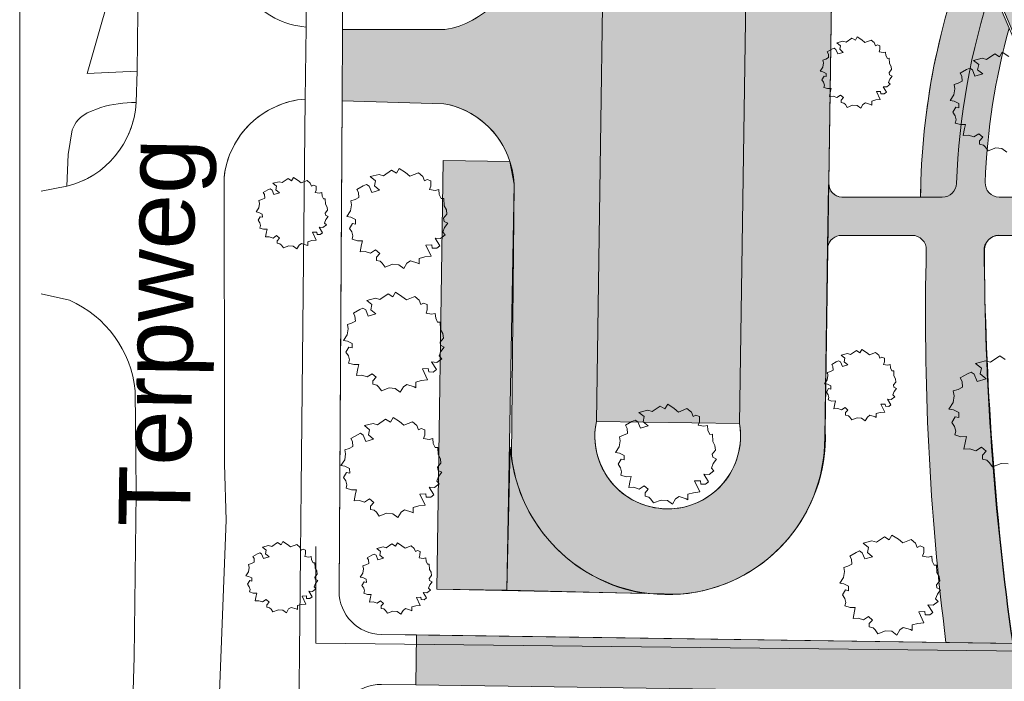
# Model space of a CAD drawing. Header units: millimetres. Extents: x 10 to 775, y -9 to 410.
# Tile 7 of 55: x 10 to 148, y 166 to 259. Entities that reach past the tile are written whole.
import ezdxf
from ezdxf.xclip import XClip

# ---------------------------------------------------------------- set-up
doc = ezdxf.new("R2010")
doc.units = ezdxf.units.MM
doc.header["$MEASUREMENT"] = 0
doc.header["$XCLIPFRAME"] = 0
for name, color, linetype in [('90 Bomen', 7, 'Continuous'), ('90 Terrein omgeving', 7, 'Continuous'), ('90 Terrein omgeving Afdek-arcering', 7, 'Continuous'), ('90 Terrein perceel', 7, 'Continuous')]:
    doc.layers.add(name, color=color, linetype=linetype)
doc.styles.add('GENERATED_STYLE_1', font='txt')

# ---------------------------------------------------------------- blocks, each defined once
blk = doc.blocks.new('*X3')
at = {"layer": '90 Terrein omgeving Afdek-arcering', "linetype": 'Continuous', "lineweight": 0, "true_color": 0x99a3a6}
blk.add_hatch(color=253, dxfattribs=at).paths.add_polyline_path([(65.55, 172.67), (65.45, 165.67), (188.06, 163.9), (253.07, 12.92), (260.46, 12.92), (244.69, 49.78), (196.02, 163.59), (383.25, 160.89), (383.25, 168.09), (380.32, 168.14), (383.25, 382.48), (383.25, 406.42), (376.92, 406.42), (375.25, 291.58), (373.32, 168.24), (193.27, 170.83), (149.66, 272.01), (92.17, 406.42), (85.21, 406.42), (146.57, 262.94), (185.61, 170.94)])
blk = doc.blocks.new('*X4')
at = {"layer": '90 Terrein omgeving Afdek-arcering', "linetype": 'Continuous', "lineweight": 0, "true_color": 0x99a3a6}
h = blk.add_hatch(color=253, dxfattribs=at)
h.paths.add_polyline_path([(78.86, 197.74, 0.962204), (122.79, 201.3), (124.29, 302.8, 1.012803), (80.22, 302.88), (79.67, 268.41, -0.34978), (69.53, 257.39), (55.22, 257.42), (55.15, 247.42), (69.38, 247.02, -0.350037), (79.23, 235.76)])
h.paths.add_polyline_path([(90.75, 202.56), (92.23, 302.7, -1.057103), (112.26, 302.4), (110.78, 202.28, -1.209079)], flags=0)
blk = doc.blocks.new('*X27')
at = {"layer": '90 Terrein omgeving Afdek-arcering', "linetype": 'Continuous', "lineweight": 0, "true_color": 0x99a3a6}
blk.add_hatch(color=253, dxfattribs=at).paths.add_polyline_path([(146.12, 263.26, 0.07237), (141.18, 235.87, -0.405474), (139.18, 233.93), (125.11, 233.93, -0.351286), (123.25, 235.68), (123.12, 227, -0.346703), (125.11, 228.59), (134.95, 228.59, -0.421964), (136.95, 226.54, 0.037862), (139.7, 171.6), (149.04, 171.46, -0.031421), (145.04, 226.8, -0.404937), (147.54, 228.59), (160.95, 228.59), (158.67, 233.93), (147.14, 233.93, -0.417547), (145.19, 236, -0.058652), (148.55, 257.59)])
blk = doc.blocks.new('*X28')
at = {"layer": '90 Terrein omgeving Afdek-arcering', "linetype": 'Continuous', "lineweight": 0, "true_color": 0x99a3a6}
blk.add_hatch(color=253, dxfattribs=at).paths.add_polyline_path([(143.27, 269.94, 0.093507), (136.14, 233.93), (139.18, 233.93, 0.405474), (141.18, 235.87, -0.07237), (146.12, 263.26)])
blk = doc.blocks.new('*X29')
at = {"layer": '90 Terrein omgeving Afdek-arcering', "linetype": 'Continuous', "lineweight": 0, "true_color": 0x99a3a6}
blk.add_hatch(color=253, dxfattribs=at).paths.add_polyline_path([(90.75, 202.56), (110.78, 202.28), (112.26, 302.4), (92.23, 302.7)])
blk = doc.blocks.new('*X30')
at = {"layer": '90 Terrein omgeving Afdek-arcering', "linetype": 'Continuous', "lineweight": 0, "true_color": 0x99a3a6}
blk.add_hatch(color=253, dxfattribs=at).paths.add_polyline_path([(69.29, 239.08), (68.4, 179.09), (78.2, 178.95), (79.23, 235.76), (78.65, 238.95)])
blk = doc.blocks.new('*X37')
at = {"layer": '90 Terrein omgeving Afdek-arcering', "linetype": 'Continuous', "lineweight": 0, "true_color": 0x99a3a6}
blk.add_hatch(color=253, dxfattribs=at).paths.add_polyline_path([(78.2, 178.95), (97.42, 178.49, -0.34787), (78.7, 198.94)])
blk = doc.blocks.new('Drawing_2_1', base_point=(195.73, 190.6))
at = {"layer": '90 Bomen', "color": 1, "linetype": 'Continuous', "lineweight": 0}
for p, q in [((124.4, 255.55), (125.28, 255.78)), ((124.4, 255.55), (125.28, 255.78)), ((124.93, 255.13), (124.4, 255.55)), ((124.93, 255.13), (124.4, 255.55)), ((124.82, 254.63), (124.93, 255.13)), ((124.82, 254.63), (124.93, 255.13)), ((125.28, 255.78), (125.72, 255.64)), ((125.28, 255.78), (125.72, 255.64)), ((125.72, 255.64), (126.53, 256.2)), ((125.72, 255.64), (126.53, 256.2)), ((126.53, 256.2), (127.01, 255.9)), ((126.53, 256.2), (127.01, 255.9)), ((127.01, 255.9), (127.28, 256.37)), ((127.01, 255.9), (127.28, 256.37)), ((127.28, 256.37), (127.93, 255.95)), ((127.28, 256.37), (127.93, 255.95)), ((127.93, 255.95), (128.36, 255.6)), ((127.93, 255.95), (128.36, 255.6)), ((128.36, 255.6), (129.21, 255.93)), ((128.36, 255.6), (129.21, 255.93)), ((129.21, 255.93), (129.65, 255.58)), ((129.21, 255.93), (129.65, 255.58)), ((129.65, 255.58), (129.82, 255.14)), ((129.65, 255.58), (129.82, 255.14)), ((129.82, 255.14), (130.09, 255.28)), ((129.82, 255.14), (130.09, 255.28)), ((130.09, 255.28), (130.46, 255.13)), ((130.09, 255.28), (130.46, 255.13)), ((130.46, 255.13), (130.45, 254.61)), ((130.46, 255.13), (130.45, 254.61)), ((123.07, 254.27), (123.7, 254.64)), ((123.07, 254.27), (123.7, 254.64)), ((123.23, 253.96), (123.07, 254.27)), ((123.23, 253.96), (123.07, 254.27)), ((123.27, 253.47), (123.23, 253.96)), ((123.27, 253.47), (123.23, 253.96)), ((123.7, 254.64), (124.03, 254.78)), ((123.7, 254.64), (124.03, 254.78)), ((124.03, 254.78), (124.3, 254.61)), ((124.03, 254.78), (124.3, 254.61)), ((124.3, 254.61), (124.55, 253.98)), ((124.3, 254.61), (124.55, 253.98)), ((124.55, 253.98), (125.32, 254.2)), ((124.55, 253.98), (125.32, 254.2)), ((125.32, 254.2), (124.82, 254.63)), ((125.32, 254.2), (124.82, 254.63)), ((130.45, 254.61), (130.34, 254.27)), ((130.45, 254.61), (130.34, 254.27)), ((130.34, 254.27), (130.89, 254.17)), ((130.34, 254.27), (130.89, 254.17)), ((130.89, 254.17), (131.25, 254.25)), ((130.89, 254.17), (131.25, 254.25)), ((131.25, 254.25), (131.3, 253.77)), ((131.25, 254.25), (131.3, 253.77)), ((131.3, 253.77), (131.5, 253.36)), ((131.3, 253.77), (131.5, 253.36)), ((145.39, 253.2), (146.53, 253.99)), ((146.53, 253.99), (147.19, 253.57)), ((147.19, 253.57), (147.58, 254.22)), ((147.58, 254.22), (148.49, 253.63)), ((122.44, 252.12), (122.54, 252.72)), ((122.44, 252.12), (122.54, 252.72)), ((122.46, 253.13), (122.88, 253.27)), ((122.46, 253.13), (122.88, 253.27)), ((122.54, 252.72), (122.46, 253.13)), ((122.54, 252.72), (122.46, 253.13)), ((122.88, 253.27), (123.27, 253.47)), ((122.88, 253.27), (123.27, 253.47)), ((131.5, 253.36), (131.75, 253.38)), ((131.5, 253.36), (131.75, 253.38)), ((131.75, 253.38), (131.79, 252.65)), ((131.75, 253.38), (131.79, 252.65)), ((131.79, 252.65), (132.01, 252.23)), ((131.79, 252.65), (132.01, 252.23)), ((143.55, 253.08), (144.78, 253.39)), ((144.28, 252.49), (143.55, 253.08)), ((144.13, 251.78), (144.28, 252.49)), ((144.78, 253.39), (145.39, 253.2)), ((122.07, 251.56), (122.44, 252.12)), ((122.07, 251.56), (122.44, 252.12)), ((122.46, 251.48), (122.07, 251.56)), ((122.46, 251.48), (122.07, 251.56)), ((122.93, 251.26), (122.46, 251.48)), ((122.93, 251.26), (122.46, 251.48)), ((122.94, 250.81), (122.93, 251.26)), ((122.94, 250.81), (122.93, 251.26)), ((132.06, 251.79), (131.74, 251.38)), ((132.06, 251.79), (131.74, 251.38)), ((131.74, 251.38), (131.78, 251.08)), ((131.74, 251.38), (131.78, 251.08)), ((131.78, 251.08), (132.15, 250.89)), ((131.78, 251.08), (132.15, 250.89)), ((132.01, 252.23), (132.06, 251.79)), ((132.01, 252.23), (132.06, 251.79)), ((141.68, 251.29), (142.57, 251.8)), ((141.91, 250.85), (141.68, 251.29)), ((142.57, 251.8), (143.02, 252)), ((143.02, 252), (143.4, 251.76)), ((143.4, 251.76), (143.76, 250.87)), ((143.76, 250.87), (144.84, 251.19)), ((144.84, 251.19), (144.13, 251.78)), ((122.33, 250.38), (122.63, 250.88)), ((122.33, 250.38), (122.63, 250.88)), ((122.57, 250.02), (122.33, 250.38)), ((122.57, 250.02), (122.33, 250.38)), ((122.67, 249.62), (122.57, 250.02)), ((122.67, 249.62), (122.57, 250.02)), ((122.58, 249.29), (122.67, 249.62)), ((122.58, 249.29), (122.67, 249.62)), ((122.63, 250.88), (122.94, 250.81)), ((122.63, 250.88), (122.94, 250.81)), ((131.9, 249.73), (131.41, 249.36)), ((131.9, 249.73), (131.41, 249.36)), ((131.83, 250.46), (131.65, 250)), ((131.83, 250.46), (131.65, 250)), ((131.65, 250), (131.9, 249.73)), ((131.65, 250), (131.9, 249.73)), ((132.15, 250.89), (131.83, 250.46)), ((132.15, 250.89), (131.83, 250.46)), ((140.83, 249.69), (141.41, 249.88)), ((140.94, 249.12), (140.83, 249.69)), ((141.41, 249.88), (141.96, 250.16)), ((141.96, 250.16), (141.91, 250.85)), ((123.11, 249.13), (122.58, 249.29)), ((123.11, 249.13), (122.58, 249.29)), ((123.61, 249.14), (123.11, 249.13)), ((123.61, 249.14), (123.11, 249.13)), ((123.39, 248.04), (123.52, 248.76)), ((123.39, 248.04), (123.52, 248.76)), ((123.52, 248.76), (123.61, 249.14)), ((123.52, 248.76), (123.61, 249.14)), ((124.94, 248.22), (124.44, 247.9)), ((124.94, 248.22), (124.44, 247.9)), ((125.34, 247.87), (124.94, 248.22)), ((125.34, 247.87), (124.94, 248.22)), ((130.55, 248.73), (129.96, 248.71)), ((130.55, 248.73), (129.96, 248.71)), ((129.96, 248.71), (130.48, 247.61)), ((129.96, 248.71), (130.48, 247.61)), ((130.6, 248.4), (130.55, 248.73)), ((130.6, 248.4), (130.55, 248.73)), ((131.05, 248.39), (130.6, 248.4)), ((131.05, 248.39), (130.6, 248.4)), ((131.41, 249.36), (130.89, 249.4)), ((130.89, 249.4), (131.36, 248.63)), ((131.41, 249.36), (130.89, 249.4)), ((130.89, 249.4), (131.36, 248.63)), ((131.36, 248.63), (131.05, 248.39)), ((131.36, 248.63), (131.05, 248.39)), ((140.28, 247.49), (140.8, 248.27)), ((140.8, 248.27), (140.94, 249.12)), ((123.9, 248.07), (123.39, 248.04)), ((123.9, 248.07), (123.39, 248.04)), ((124.44, 247.9), (123.9, 248.07)), ((124.44, 247.9), (123.9, 248.07)), ((125.01, 247.51), (125.34, 247.87)), ((125.01, 247.51), (125.34, 247.87)), ((125.01, 247.18), (125.01, 247.51)), ((125.01, 247.18), (125.01, 247.51)), ((125.4, 247.09), (125.01, 247.18)), ((125.4, 247.09), (125.01, 247.18)), ((125.61, 246.89), (125.4, 247.09)), ((125.61, 246.89), (125.4, 247.09)), ((125.88, 246.51), (125.61, 246.89)), ((125.88, 246.51), (125.61, 246.89)), ((126.63, 246.8), (125.88, 246.51)), ((126.63, 246.8), (125.88, 246.51)), ((127.26, 246.75), (126.63, 246.8)), ((127.26, 246.75), (126.63, 246.8)), ((128.08, 246.91), (127.76, 246.38)), ((128.08, 246.91), (127.76, 246.38)), ((128.41, 247.15), (128.08, 246.91)), ((128.41, 247.15), (128.08, 246.91)), ((129.14, 246.92), (128.41, 247.15)), ((129.14, 246.92), (128.41, 247.15)), ((129.3, 246.82), (129.14, 246.92)), ((129.3, 246.82), (129.14, 246.92)), ((129.86, 247.54), (129.3, 247.38)), ((129.86, 247.54), (129.3, 247.38)), ((129.3, 247.38), (129.3, 246.82)), ((129.3, 247.38), (129.3, 246.82)), ((130.48, 247.61), (129.86, 247.54)), ((130.48, 247.61), (129.86, 247.54)), ((140.83, 247.38), (140.28, 247.49)), ((141.49, 247.06), (140.83, 247.38)), ((141.5, 246.43), (141.49, 247.06)), ((127.76, 246.38), (127.26, 246.75)), ((127.76, 246.38), (127.26, 246.75)), ((140.65, 245.83), (141.06, 246.53)), ((140.98, 245.33), (140.65, 245.83)), ((141.06, 246.53), (141.5, 246.43)), ((141.12, 244.77), (140.98, 245.33)), ((141, 244.31), (141.12, 244.77)), ((141.74, 244.09), (141, 244.31)), ((142.44, 244.1), (141.74, 244.09)), ((142.31, 243.56), (142.44, 244.1)), ((142.12, 242.56), (142.31, 243.56)), ((144.3, 242.81), (143.6, 242.36)), ((144.86, 242.32), (144.3, 242.81)), ((142.85, 242.6), (142.12, 242.56)), ((143.6, 242.36), (142.85, 242.6)), ((144.4, 241.82), (144.86, 242.32)), ((144.4, 241.36), (144.4, 241.82)), ((144.94, 241.23), (144.4, 241.36)), ((145.23, 240.95), (144.94, 241.23)), ((145.61, 240.41), (145.23, 240.95)), ((146.67, 240.82), (145.61, 240.41)), ((147.54, 240.76), (146.67, 240.82)), ((148.24, 240.23), (147.54, 240.76)), ((60.93, 236.94), (62.07, 237.72)), ((62.07, 237.72), (62.74, 237.31)), ((62.74, 237.31), (63.12, 237.96)), ((63.12, 237.96), (64.03, 237.37)), ((64.03, 237.37), (64.63, 236.88)), ((64.63, 236.88), (65.82, 237.35)), ((65.82, 237.35), (66.43, 236.85)), ((45.44, 235.88), (46.32, 236.1)), ((45.96, 235.46), (45.44, 235.88)), ((46.32, 236.1), (46.76, 235.97)), ((46.76, 235.97), (47.57, 236.53)), ((47.57, 236.53), (48.05, 236.23)), ((48.05, 236.23), (48.32, 236.7)), ((48.32, 236.7), (48.97, 236.27)), ((48.97, 236.27), (49.4, 235.93)), ((49.4, 235.93), (50.25, 236.26)), ((50.25, 236.26), (50.68, 235.9)), ((50.68, 235.9), (50.86, 235.46)), ((59.09, 236.81), (60.32, 237.13)), ((59.82, 236.23), (59.09, 236.81)), ((59.68, 235.52), (59.82, 236.23)), ((60.32, 237.13), (60.93, 236.94)), ((66.43, 236.85), (66.67, 236.23)), ((66.67, 236.23), (67.06, 236.43)), ((67.06, 236.43), (67.57, 236.23)), ((67.57, 236.23), (67.56, 235.5)), ((44.11, 234.6), (44.74, 234.96)), ((44.27, 234.29), (44.11, 234.6)), ((44.74, 234.96), (45.06, 235.11)), ((45.06, 235.11), (45.34, 234.94)), ((45.34, 234.94), (45.59, 234.31)), ((45.59, 234.31), (46.36, 234.53)), ((45.86, 234.95), (45.96, 235.46)), ((46.36, 234.53), (45.86, 234.95)), ((50.86, 235.46), (51.13, 235.6)), ((51.13, 235.6), (51.5, 235.46)), ((51.49, 234.94), (51.37, 234.6)), ((51.37, 234.6), (51.93, 234.5)), ((51.5, 235.46), (51.49, 234.94)), ((51.93, 234.5), (52.29, 234.58)), ((52.29, 234.58), (52.34, 234.1)), ((57.23, 235.02), (58.11, 235.54)), ((57.45, 234.59), (57.23, 235.02)), ((57.5, 233.89), (57.45, 234.59)), ((58.11, 235.54), (58.56, 235.73)), ((58.56, 235.73), (58.95, 235.5)), ((58.95, 235.5), (59.3, 234.61)), ((59.3, 234.61), (60.38, 234.93)), ((60.38, 234.93), (59.68, 235.52)), ((67.56, 235.5), (67.4, 235.02)), ((67.4, 235.02), (68.17, 234.88)), ((68.17, 234.88), (68.68, 234.99)), ((68.68, 234.99), (68.74, 234.32)), ((43.48, 232.45), (43.58, 233.05)), ((43.5, 233.46), (43.92, 233.6)), ((43.58, 233.05), (43.5, 233.46)), ((43.92, 233.6), (44.31, 233.79)), ((44.31, 233.79), (44.27, 234.29)), ((52.34, 234.1), (52.53, 233.69)), ((52.53, 233.69), (52.78, 233.7)), ((52.78, 233.7), (52.82, 232.97)), ((56.37, 233.43), (56.96, 233.62)), ((56.48, 232.85), (56.37, 233.43)), ((56.96, 233.62), (57.5, 233.89)), ((68.74, 234.32), (69.02, 233.75)), ((69.02, 233.75), (69.37, 233.77)), ((69.37, 233.77), (69.43, 232.74)), ((43.11, 231.89), (43.48, 232.45)), ((43.5, 231.81), (43.11, 231.89)), ((43.97, 231.58), (43.5, 231.81)), ((53.1, 232.11), (52.77, 231.71)), ((52.77, 231.71), (52.82, 231.4)), ((52.82, 232.97), (53.04, 232.56)), ((53.04, 232.56), (53.1, 232.11)), ((55.82, 231.23), (56.34, 232.01)), ((56.34, 232.01), (56.48, 232.85)), ((69.43, 232.74), (69.74, 232.17)), ((69.74, 232.17), (69.81, 231.54)), ((43.37, 230.71), (43.67, 231.2)), ((43.61, 230.34), (43.37, 230.71)), ((43.71, 229.95), (43.61, 230.34)), ((43.67, 231.2), (43.98, 231.13)), ((43.98, 231.13), (43.97, 231.58)), ((52.87, 230.79), (52.69, 230.32)), ((52.69, 230.32), (52.94, 230.05)), ((52.82, 231.4), (53.19, 231.22)), ((53.19, 231.22), (52.87, 230.79)), ((56.38, 231.12), (55.82, 231.23)), ((56.19, 229.57), (56.6, 230.27)), ((57.03, 230.8), (56.38, 231.12)), ((56.6, 230.27), (57.04, 230.17)), ((57.04, 230.17), (57.03, 230.8)), ((69.81, 231.54), (69.36, 230.98)), ((69.36, 230.98), (69.42, 230.55)), ((69.42, 230.55), (69.94, 230.29)), ((69.94, 230.29), (69.49, 229.69)), ((43.62, 229.62), (43.71, 229.95)), ((44.15, 229.46), (43.62, 229.62)), ((44.65, 229.47), (44.15, 229.46)), ((44.43, 228.37), (44.56, 229.08)), ((44.56, 229.08), (44.65, 229.47)), ((51.59, 229.06), (51, 229.04)), ((51, 229.04), (51.52, 227.93)), ((51.64, 228.73), (51.59, 229.06)), ((52.45, 229.69), (51.92, 229.72)), ((51.92, 229.72), (52.4, 228.95)), ((52.4, 228.95), (52.09, 228.71)), ((52.94, 230.05), (52.45, 229.69)), ((56.53, 229.07), (56.19, 229.57)), ((56.67, 228.51), (56.53, 229.07)), ((69.49, 229.69), (69.23, 229.04)), ((69.23, 229.04), (69.58, 228.66)), ((44.94, 228.4), (44.43, 228.37)), ((45.48, 228.22), (44.94, 228.4)), ((45.98, 228.55), (45.48, 228.22)), ((46.38, 228.2), (45.98, 228.55)), ((46.05, 227.84), (46.38, 228.2)), ((46.05, 227.51), (46.05, 227.84)), ((46.44, 227.42), (46.05, 227.51)), ((50.9, 227.86), (50.34, 227.7)), ((50.34, 227.7), (50.34, 227.15)), ((51.52, 227.93), (50.9, 227.86)), ((52.09, 228.71), (51.64, 228.73)), ((56.54, 228.05), (56.67, 228.51)), ((57.28, 227.82), (56.54, 228.05)), ((57.98, 227.84), (57.28, 227.82)), ((57.85, 227.3), (57.98, 227.84)), ((68.9, 228.15), (68.17, 228.19)), ((68.17, 228.19), (68.84, 227.12)), ((69.58, 228.66), (68.9, 228.15)), ((46.64, 227.22), (46.44, 227.42)), ((46.92, 226.83), (46.64, 227.22)), ((47.67, 227.13), (46.92, 226.83)), ((48.29, 227.08), (47.67, 227.13)), ((48.8, 226.7), (48.29, 227.08)), ((49.11, 227.23), (48.8, 226.7)), ((49.45, 227.47), (49.11, 227.23)), ((50.18, 227.24), (49.45, 227.47)), ((50.34, 227.15), (50.18, 227.24)), ((57.67, 226.3), (57.85, 227.3)), ((58.39, 226.34), (57.67, 226.3)), ((59.14, 226.1), (58.39, 226.34)), ((59.84, 226.55), (59.14, 226.1)), ((60.41, 226.06), (59.84, 226.55)), ((67.7, 227.26), (66.87, 227.23)), ((66.87, 227.23), (67.6, 225.69)), ((67.77, 226.8), (67.7, 227.26)), ((68.4, 226.78), (67.77, 226.8)), ((68.84, 227.12), (68.4, 226.78)), ((59.95, 225.56), (60.41, 226.06)), ((59.95, 225.09), (59.95, 225.56)), ((60.49, 224.97), (59.95, 225.09)), ((60.77, 224.69), (60.49, 224.97)), ((64.71, 225.05), (64.23, 224.71)), ((65.73, 224.72), (64.71, 225.05)), ((66.73, 225.59), (65.95, 225.37)), ((65.95, 225.37), (65.95, 224.59)), ((67.6, 225.69), (66.73, 225.59)), ((61.16, 224.15), (60.77, 224.69)), ((62.21, 224.56), (61.16, 224.15)), ((63.08, 224.49), (62.21, 224.56)), ((63.79, 223.97), (63.08, 224.49)), ((64.23, 224.71), (63.79, 223.97)), ((65.95, 224.59), (65.73, 224.72)), ((62.24, 219.98), (62.63, 220.64)), ((62.63, 220.64), (63.53, 220.04)), ((58.6, 219.49), (59.83, 219.8)), ((59.33, 218.9), (58.6, 219.49)), ((59.83, 219.8), (60.44, 219.62)), ((60.44, 219.62), (61.58, 220.4)), ((61.58, 220.4), (62.24, 219.98)), ((63.53, 220.04), (64.14, 219.56)), ((64.14, 219.56), (65.32, 220.02)), ((65.32, 220.02), (65.93, 219.52)), ((65.93, 219.52), (66.18, 218.91)), ((56.73, 217.7), (57.62, 218.21)), ((57.62, 218.21), (58.07, 218.41)), ((58.07, 218.41), (58.45, 218.17)), ((58.45, 218.17), (58.81, 217.29)), ((59.18, 218.19), (59.33, 218.9)), ((59.89, 217.6), (59.18, 218.19)), ((66.18, 218.91), (66.56, 219.1)), ((66.56, 219.1), (67.07, 218.9)), ((67.06, 218.18), (66.9, 217.7)), ((67.07, 218.9), (67.06, 218.18)), ((56.46, 216.3), (57.01, 216.57)), ((56.95, 217.26), (56.73, 217.7)), ((57.01, 216.57), (56.95, 217.26)), ((58.81, 217.29), (59.89, 217.6)), ((66.9, 217.7), (67.68, 217.56)), ((67.68, 217.56), (68.18, 217.67)), ((68.18, 217.67), (68.25, 217)), ((68.25, 217), (68.52, 216.42)), ((55.85, 214.69), (55.98, 215.53)), ((55.88, 216.1), (56.46, 216.3)), ((55.98, 215.53), (55.88, 216.1)), ((68.52, 216.42), (68.88, 216.44)), ((68.88, 216.44), (68.93, 215.42)), ((68.93, 215.42), (69.24, 214.84)), ((55.33, 213.9), (55.85, 214.69)), ((55.88, 213.79), (55.33, 213.9)), ((56.54, 213.47), (55.88, 213.79)), ((69.32, 214.22), (68.86, 213.65)), ((69.24, 214.84), (69.32, 214.22)), ((55.69, 212.25), (56.11, 212.94)), ((56.11, 212.94), (56.55, 212.84)), ((56.55, 212.84), (56.54, 213.47)), ((68.99, 212.36), (68.74, 211.71)), ((68.86, 213.65), (68.93, 213.22)), ((68.93, 213.22), (69.44, 212.96)), ((69.44, 212.96), (68.99, 212.36)), ((126.35, 211.91), (127.17, 212.47)), ((127.17, 212.47), (127.64, 212.17)), ((127.64, 212.17), (127.91, 212.64)), ((127.91, 212.64), (128.56, 212.21)), ((56.03, 211.74), (55.69, 212.25)), ((56.17, 211.19), (56.03, 211.74)), ((56.05, 210.72), (56.17, 211.19)), ((69.09, 211.33), (68.41, 210.82)), ((68.74, 211.71), (69.09, 211.33)), ((124.34, 210.9), (124.66, 211.05)), ((124.66, 211.05), (124.93, 210.88)), ((125.04, 211.82), (125.91, 212.04)), ((125.56, 211.4), (125.04, 211.82)), ((125.45, 210.89), (125.56, 211.4)), ((125.91, 212.04), (126.35, 211.91)), ((128.56, 212.21), (128.99, 211.86)), ((128.99, 211.86), (129.84, 212.2)), ((129.84, 212.2), (130.28, 211.84)), ((130.28, 211.84), (130.45, 211.4)), ((130.45, 211.4), (130.73, 211.54)), ((130.73, 211.54), (131.09, 211.4)), ((131.09, 211.4), (131.08, 210.88)), ((143.84, 210.68), (145.25, 211.04)), ((145.25, 211.04), (145.95, 210.83)), ((145.95, 210.83), (147.25, 211.72)), ((147.25, 211.72), (148.01, 211.24)), ((56.79, 210.5), (56.05, 210.72)), ((57.49, 210.52), (56.79, 210.5)), ((57.17, 208.98), (57.36, 209.98)), ((57.36, 209.98), (57.49, 210.52)), ((67.21, 209.94), (66.38, 209.91)), ((66.38, 209.91), (67.11, 208.36)), ((67.27, 209.48), (67.21, 209.94)), ((68.41, 210.82), (67.67, 210.87)), ((67.67, 210.87), (68.34, 209.8)), ((68.34, 209.8), (67.91, 209.46)), ((123.51, 209.54), (123.9, 209.73)), ((123.7, 210.54), (124.34, 210.9)), ((123.86, 210.23), (123.7, 210.54)), ((123.9, 209.73), (123.86, 210.23)), ((124.93, 210.88), (125.19, 210.24)), ((125.19, 210.24), (125.96, 210.47)), ((125.96, 210.47), (125.45, 210.89)), ((131.08, 210.88), (130.97, 210.54)), ((130.97, 210.54), (131.52, 210.44)), ((131.52, 210.44), (131.88, 210.52)), ((131.88, 210.52), (131.93, 210.04)), ((131.93, 210.04), (132.13, 209.63)), ((132.13, 209.63), (132.38, 209.64)), ((132.38, 209.64), (132.42, 208.91)), ((144.68, 210.01), (143.84, 210.68)), ((144.51, 209.2), (144.68, 210.01)), ((57.9, 209.02), (57.17, 208.98)), ((58.65, 208.77), (57.9, 209.02)), ((59.34, 209.22), (58.65, 208.77)), ((59.91, 208.73), (59.34, 209.22)), ((59.45, 208.23), (59.91, 208.73)), ((59.45, 207.77), (59.45, 208.23)), ((66.23, 208.27), (65.45, 208.05)), ((67.11, 208.36), (66.23, 208.27)), ((67.91, 209.46), (67.27, 209.48)), ((122.7, 207.82), (123.07, 208.39)), ((123.07, 208.39), (123.17, 208.99)), ((123.09, 209.4), (123.51, 209.54)), ((123.17, 208.99), (123.09, 209.4)), ((132.42, 208.91), (132.64, 208.5)), ((132.64, 208.5), (132.7, 208.05)), ((141.71, 208.63), (142.72, 209.22)), ((141.96, 208.14), (141.71, 208.63)), ((142.72, 209.22), (143.24, 209.45)), ((143.24, 209.45), (143.67, 209.17)), ((143.67, 209.17), (144.08, 208.16)), ((144.08, 208.16), (145.31, 208.52)), ((145.31, 208.52), (144.51, 209.2)), ((59.99, 207.64), (59.45, 207.77)), ((60.28, 207.36), (59.99, 207.64)), ((60.66, 206.82), (60.28, 207.36)), ((61.72, 207.24), (60.66, 206.82)), ((62.59, 207.17), (61.72, 207.24)), ((63.29, 206.64), (62.59, 207.17)), ((63.74, 207.39), (63.29, 206.64)), ((64.21, 207.72), (63.74, 207.39)), ((65.23, 207.4), (64.21, 207.72)), ((65.45, 207.27), (65.23, 207.4)), ((65.45, 208.05), (65.45, 207.27)), ((123.1, 207.75), (122.7, 207.82)), ((122.96, 206.64), (123.26, 207.14)), ((123.56, 207.52), (123.1, 207.75)), ((123.26, 207.14), (123.57, 207.07)), ((123.57, 207.07), (123.56, 207.52)), ((132.7, 208.05), (132.37, 207.65)), ((132.37, 207.65), (132.42, 207.34)), ((132.42, 207.34), (132.78, 207.16)), ((132.78, 207.16), (132.46, 206.73)), ((140.73, 206.81), (141.4, 207.03)), ((140.86, 206.15), (140.73, 206.81)), ((141.4, 207.03), (142.02, 207.34)), ((142.02, 207.34), (141.96, 208.14)), ((123.2, 206.28), (122.96, 206.64)), ((123.3, 205.89), (123.2, 206.28)), ((123.22, 205.55), (123.3, 205.89)), ((123.74, 205.4), (123.22, 205.55)), ((132.04, 205.63), (131.52, 205.66)), ((131.52, 205.66), (132, 204.89)), ((132.53, 205.99), (132.04, 205.63)), ((132.46, 206.73), (132.28, 206.26)), ((132.28, 206.26), (132.53, 205.99)), ((140.7, 205.19), (140.86, 206.15)), ((96.71, 203.8), (97.94, 204.12)), ((97.94, 204.12), (98.55, 203.93)), ((98.55, 203.93), (99.69, 204.71)), ((99.69, 204.71), (100.35, 204.3)), ((100.35, 204.3), (100.74, 204.95)), ((100.74, 204.95), (101.65, 204.36)), ((101.65, 204.36), (102.25, 203.87)), ((102.25, 203.87), (103.43, 204.34)), ((103.43, 204.34), (104.05, 203.84)), ((124.24, 205.41), (123.74, 205.4)), ((124.02, 204.31), (124.15, 205.02)), ((124.54, 204.34), (124.02, 204.31)), ((124.15, 205.02), (124.24, 205.41)), ((125.07, 204.16), (124.54, 204.34)), ((125.57, 204.48), (125.07, 204.16)), ((125.98, 204.13), (125.57, 204.48)), ((125.65, 203.78), (125.98, 204.13)), ((131.19, 204.99), (130.59, 204.97)), ((130.59, 204.97), (131.12, 203.87)), ((131.23, 204.67), (131.19, 204.99)), ((131.69, 204.65), (131.23, 204.67)), ((132, 204.89), (131.69, 204.65)), ((140.11, 204.29), (140.7, 205.19)), ((140.74, 204.17), (140.11, 204.29)), ((141.49, 203.81), (140.74, 204.17)), ((60.1, 202.09), (61.24, 202.87)), ((61.24, 202.87), (61.9, 202.46)), ((61.9, 202.46), (62.28, 203.11)), ((62.28, 203.11), (63.19, 202.52)), ((95.73, 202.52), (96.18, 202.72)), ((96.18, 202.72), (96.56, 202.49)), ((97.44, 203.22), (96.71, 203.8)), ((97.29, 202.51), (97.44, 203.22)), ((104.05, 203.84), (104.29, 203.22)), ((104.29, 203.22), (104.67, 203.42)), ((104.67, 203.42), (105.18, 203.22)), ((105.18, 203.22), (105.18, 202.49)), ((125.65, 203.44), (125.65, 203.78)), ((126.03, 203.35), (125.65, 203.44)), ((126.24, 203.16), (126.03, 203.35)), ((126.51, 202.77), (126.24, 203.16)), ((127.27, 203.07), (126.51, 202.77)), ((127.89, 203.02), (127.27, 203.07)), ((128.39, 202.64), (127.89, 203.02)), ((128.71, 203.17), (128.39, 202.64)), ((129.05, 203.41), (128.71, 203.17)), ((129.78, 203.18), (129.05, 203.41)), ((129.93, 203.09), (129.78, 203.18)), ((130.49, 203.8), (129.93, 203.64)), ((129.93, 203.64), (129.93, 203.09)), ((131.12, 203.87), (130.49, 203.8)), ((140.52, 202.4), (141, 203.2)), ((141, 203.2), (141.5, 203.08)), ((141.5, 203.08), (141.49, 203.81)), ((58.26, 201.97), (59.49, 202.28)), ((58.99, 201.38), (58.26, 201.97)), ((58.84, 200.67), (58.99, 201.38)), ((59.49, 202.28), (60.1, 202.09)), ((63.19, 202.52), (63.8, 202.03)), ((63.8, 202.03), (64.98, 202.5)), ((64.98, 202.5), (65.59, 202)), ((65.59, 202), (65.84, 201.38)), ((65.84, 201.38), (66.22, 201.58)), ((66.22, 201.58), (66.73, 201.38)), ((66.73, 201.38), (66.72, 200.65)), ((94.84, 202.01), (95.73, 202.52)), ((95.07, 201.58), (94.84, 202.01)), ((95.12, 200.88), (95.07, 201.58)), ((96.56, 202.49), (96.92, 201.6)), ((96.92, 201.6), (98, 201.92)), ((98, 201.92), (97.29, 202.51)), ((105.18, 202.49), (105.01, 202.01)), ((105.01, 202.01), (105.79, 201.87)), ((105.79, 201.87), (106.29, 201.98)), ((106.29, 201.98), (106.36, 201.31)), ((106.36, 201.31), (106.64, 200.74)), ((140.91, 201.82), (140.52, 202.4)), ((141.07, 201.19), (140.91, 201.82)), ((56.39, 200.17), (57.28, 200.69)), ((56.61, 199.74), (56.39, 200.17)), ((57.28, 200.69), (57.73, 200.89)), ((57.73, 200.89), (58.11, 200.65)), ((58.11, 200.65), (58.47, 199.76)), ((58.47, 199.76), (59.55, 200.08)), ((59.55, 200.08), (58.84, 200.67)), ((66.72, 200.65), (66.56, 200.17)), ((66.56, 200.17), (67.34, 200.03)), ((67.34, 200.03), (67.84, 200.14)), ((67.84, 200.14), (67.91, 199.48)), ((93.99, 200.41), (94.57, 200.61)), ((94.1, 199.84), (93.99, 200.41)), ((94.57, 200.61), (95.12, 200.88)), ((106.64, 200.74), (106.99, 200.76)), ((106.99, 200.76), (107.04, 199.73)), ((140.93, 200.66), (141.07, 201.19)), ((141.77, 200.41), (140.93, 200.66)), ((142.57, 200.43), (141.77, 200.41)), ((142.43, 199.81), (142.57, 200.43)), ((55.54, 198.58), (56.12, 198.77)), ((55.64, 198), (55.54, 198.58)), ((56.12, 198.77), (56.67, 199.04)), ((56.67, 199.04), (56.61, 199.74)), ((67.91, 199.48), (68.18, 198.9)), ((68.18, 198.9), (68.54, 198.92)), ((68.54, 198.92), (68.59, 197.9)), ((93.44, 198.21), (93.96, 199)), ((93.96, 199), (94.1, 199.84)), ((107.43, 198.53), (106.97, 197.97)), ((107.04, 199.73), (107.35, 199.16)), ((107.35, 199.16), (107.43, 198.53)), ((142.21, 198.67), (142.43, 199.81)), ((143.04, 198.71), (142.21, 198.67)), ((143.9, 198.43), (143.04, 198.71)), ((144.69, 198.95), (143.9, 198.43)), ((145.34, 198.39), (144.69, 198.95)), ((54.99, 196.38), (55.51, 197.16)), ((55.51, 197.16), (55.64, 198)), ((68.59, 197.9), (68.9, 197.32)), ((68.9, 197.32), (68.98, 196.69)), ((93.99, 198.11), (93.44, 198.21)), ((93.81, 196.56), (94.22, 197.26)), ((94.65, 197.79), (93.99, 198.11)), ((94.22, 197.26), (94.66, 197.16)), ((94.66, 197.16), (94.65, 197.79)), ((106.97, 197.97), (107.04, 197.54)), ((107.04, 197.54), (107.55, 197.28)), ((107.55, 197.28), (107.1, 196.68)), ((144.82, 197.82), (145.34, 198.39)), ((144.82, 197.29), (144.82, 197.82)), ((145.44, 197.14), (144.82, 197.29)), ((55.54, 196.27), (54.99, 196.38)), ((56.2, 195.95), (55.54, 196.27)), ((56.21, 195.32), (56.2, 195.95)), ((68.98, 196.69), (68.52, 196.13)), ((68.52, 196.13), (68.59, 195.7)), ((94.14, 196.05), (93.81, 196.56)), ((94.28, 195.5), (94.14, 196.05)), ((107.1, 196.68), (106.85, 196.03)), ((106.85, 196.03), (107.2, 195.65)), ((145.76, 196.82), (145.44, 197.14)), ((146.2, 196.21), (145.76, 196.82)), ((147.41, 196.68), (146.2, 196.21)), ((148.4, 196.6), (147.41, 196.68)), ((55.35, 194.72), (55.77, 195.42)), ((55.69, 194.22), (55.35, 194.72)), ((55.77, 195.42), (56.21, 195.32)), ((68.65, 194.84), (68.4, 194.19)), ((68.59, 195.7), (69.1, 195.44)), ((69.1, 195.44), (68.65, 194.84)), ((94.16, 195.04), (94.28, 195.5)), ((94.9, 194.81), (94.16, 195.04)), ((95.6, 194.83), (94.9, 194.81)), ((95.47, 194.29), (95.6, 194.83)), ((106.52, 195.14), (105.78, 195.18)), ((105.78, 195.18), (106.45, 194.11)), ((107.2, 195.65), (106.52, 195.14)), ((55.83, 193.66), (55.69, 194.22)), ((55.71, 193.2), (55.83, 193.66)), ((56.45, 192.97), (55.71, 193.2)), ((68.07, 193.3), (67.33, 193.35)), ((67.33, 193.35), (68, 192.27)), ((68.75, 193.81), (68.07, 193.3)), ((68.4, 194.19), (68.75, 193.81)), ((95.28, 193.29), (95.47, 194.29)), ((96.01, 193.33), (95.28, 193.29)), ((96.76, 193.09), (96.01, 193.33)), ((97.45, 193.54), (96.76, 193.09)), ((98.02, 193.05), (97.45, 193.54)), ((97.56, 192.55), (98.02, 193.05)), ((105.32, 194.25), (104.49, 194.22)), ((104.49, 194.22), (105.22, 192.68)), ((105.39, 193.79), (105.32, 194.25)), ((106.02, 193.77), (105.39, 193.79)), ((106.45, 194.11), (106.02, 193.77)), ((57.15, 192.99), (56.45, 192.97)), ((56.83, 191.45), (57.02, 192.45)), ((57.02, 192.45), (57.15, 192.99)), ((59, 191.7), (58.3, 191.25)), ((59.57, 191.21), (59, 191.7)), ((66.87, 192.41), (66.04, 192.39)), ((66.04, 192.39), (66.77, 190.84)), ((66.93, 191.95), (66.87, 192.41)), ((67.57, 191.93), (66.93, 191.95)), ((68, 192.27), (67.57, 191.93)), ((97.56, 192.08), (97.56, 192.55)), ((98.1, 191.96), (97.56, 192.08)), ((98.39, 191.68), (98.1, 191.96)), ((98.77, 191.14), (98.39, 191.68)), ((101.85, 191.7), (101.4, 190.96)), ((102.32, 192.03), (101.85, 191.7)), ((103.34, 191.71), (102.32, 192.03)), ((103.56, 191.58), (103.34, 191.71)), ((104.34, 192.58), (103.56, 192.36)), ((103.56, 192.36), (103.56, 191.58)), ((105.22, 192.68), (104.34, 192.58)), ((57.56, 191.49), (56.83, 191.45)), ((58.3, 191.25), (57.56, 191.49)), ((59.11, 190.71), (59.57, 191.21)), ((59.11, 190.24), (59.11, 190.71)), ((65.89, 190.74), (65.11, 190.52)), ((65.11, 190.52), (65.11, 189.74)), ((66.77, 190.84), (65.89, 190.74)), ((99.83, 191.55), (98.77, 191.14)), ((100.7, 191.48), (99.83, 191.55)), ((101.4, 190.96), (100.7, 191.48)), ((59.65, 190.12), (59.11, 190.24)), ((59.94, 189.84), (59.65, 190.12)), ((60.32, 189.3), (59.94, 189.84)), ((61.38, 189.71), (60.32, 189.3)), ((62.25, 189.64), (61.38, 189.71)), ((62.95, 189.12), (62.25, 189.64)), ((63.4, 189.86), (62.95, 189.12)), ((63.87, 190.2), (63.4, 189.86)), ((64.89, 189.87), (63.87, 190.2)), ((65.11, 189.74), (64.89, 189.87)), ((129.95, 185.63), (131.09, 186.41)), ((131.09, 186.41), (131.76, 185.99)), ((131.76, 185.99), (132.14, 186.65)), ((132.14, 186.65), (133.05, 186.06)), ((43.99, 184.94), (44.86, 185.17)), ((44.51, 184.52), (43.99, 184.94)), ((44.86, 185.17), (45.3, 185.03)), ((45.3, 185.03), (46.12, 185.59)), ((46.12, 185.59), (46.59, 185.29)), ((46.59, 185.29), (46.86, 185.76)), ((46.86, 185.76), (47.51, 185.34)), ((47.51, 185.34), (47.94, 184.99)), ((47.94, 184.99), (48.79, 185.32)), ((48.79, 185.32), (49.23, 184.96)), ((49.23, 184.96), (49.4, 184.53)), ((60, 184.76), (60.88, 184.98)), ((60.53, 184.34), (60, 184.76)), ((60.88, 184.98), (61.32, 184.85)), ((61.32, 184.85), (62.13, 185.41)), ((62.13, 185.41), (62.61, 185.11)), ((62.61, 185.11), (62.88, 185.58)), ((62.88, 185.58), (63.53, 185.16)), ((63.53, 185.16), (63.96, 184.81)), ((63.96, 184.81), (64.81, 185.14)), ((64.81, 185.14), (65.25, 184.78)), ((65.25, 184.78), (65.42, 184.35)), ((128.11, 185.5), (129.34, 185.82)), ((128.84, 184.91), (128.11, 185.5)), ((128.69, 184.2), (128.84, 184.91)), ((129.34, 185.82), (129.95, 185.63)), ((133.05, 186.06), (133.65, 185.57)), ((133.65, 185.57), (134.84, 186.04)), ((134.84, 186.04), (135.45, 185.53)), ((135.45, 185.53), (135.69, 184.92)), ((135.69, 184.92), (136.08, 185.12)), ((136.08, 185.12), (136.58, 184.91)), ((136.58, 184.91), (136.58, 184.19)), ((42.65, 183.66), (43.29, 184.03)), ((42.81, 183.35), (42.65, 183.66)), ((43.29, 184.03), (43.61, 184.17)), ((43.61, 184.17), (43.88, 184)), ((43.88, 184), (44.14, 183.37)), ((44.14, 183.37), (44.91, 183.59)), ((44.4, 184.01), (44.51, 184.52)), ((44.91, 183.59), (44.4, 184.01)), ((49.4, 184.53), (49.68, 184.67)), ((49.68, 184.67), (50.04, 184.52)), ((50.03, 184), (49.92, 183.66)), ((49.92, 183.66), (50.47, 183.56)), ((50.04, 184.52), (50.03, 184)), ((50.47, 183.56), (50.83, 183.64)), ((50.83, 183.64), (50.88, 183.16)), ((58.67, 183.48), (59.3, 183.85)), ((58.83, 183.17), (58.67, 183.48)), ((59.3, 183.85), (59.63, 183.99)), ((59.63, 183.99), (59.9, 183.82)), ((59.9, 183.82), (60.15, 183.19)), ((60.15, 183.19), (60.92, 183.41)), ((60.42, 183.83), (60.53, 184.34)), ((60.92, 183.41), (60.42, 183.83)), ((65.42, 184.35), (65.69, 184.48)), ((65.69, 184.48), (66.06, 184.34)), ((66.05, 183.82), (65.94, 183.48)), ((65.94, 183.48), (66.49, 183.38)), ((66.06, 184.34), (66.05, 183.82)), ((66.49, 183.38), (66.85, 183.46)), ((66.85, 183.46), (66.9, 182.98)), ((126.25, 183.71), (127.13, 184.22)), ((126.47, 183.28), (126.25, 183.71)), ((127.13, 184.22), (127.58, 184.42)), ((127.58, 184.42), (127.96, 184.18)), ((127.96, 184.18), (128.32, 183.3)), ((128.32, 183.3), (129.4, 183.61)), ((129.4, 183.61), (128.69, 184.2)), ((136.58, 184.19), (136.41, 183.71)), ((136.41, 183.71), (137.19, 183.57)), ((137.19, 183.57), (137.7, 183.68)), ((137.7, 183.68), (137.76, 183.01)), ((42.02, 181.51), (42.12, 182.11)), ((42.04, 182.52), (42.46, 182.66)), ((42.12, 182.11), (42.04, 182.52)), ((42.46, 182.66), (42.85, 182.85)), ((42.85, 182.85), (42.81, 183.35)), ((50.88, 183.16), (51.08, 182.75)), ((51.08, 182.75), (51.33, 182.76)), ((51.33, 182.76), (51.37, 182.03)), ((51.37, 182.03), (51.59, 181.62)), ((58.06, 182.34), (58.48, 182.48)), ((58.14, 181.93), (58.06, 182.34)), ((58.48, 182.48), (58.87, 182.67)), ((58.87, 182.67), (58.83, 183.17)), ((66.9, 182.98), (67.1, 182.57)), ((67.1, 182.57), (67.35, 182.58)), ((67.35, 182.58), (67.39, 181.85)), ((125.39, 182.11), (125.97, 182.31)), ((125.5, 181.54), (125.39, 182.11)), ((125.97, 182.31), (126.52, 182.58)), ((126.52, 182.58), (126.47, 183.28)), ((137.76, 183.01), (138.04, 182.43)), ((138.04, 182.43), (138.39, 182.45)), ((138.39, 182.45), (138.44, 181.43)), ((41.65, 180.95), (42.02, 181.51)), ((42.05, 180.87), (41.65, 180.95)), ((42.51, 180.64), (42.05, 180.87)), ((42.52, 180.19), (42.51, 180.64)), ((51.65, 181.18), (51.32, 180.77)), ((51.32, 180.77), (51.37, 180.47)), ((51.59, 181.62), (51.65, 181.18)), ((57.67, 180.77), (58.04, 181.33)), ((58.06, 180.69), (57.67, 180.77)), ((58.04, 181.33), (58.14, 181.93)), ((58.53, 180.46), (58.06, 180.69)), ((67.66, 180.99), (67.34, 180.59)), ((67.39, 181.85), (67.61, 181.44)), ((67.61, 181.44), (67.66, 180.99)), ((124.84, 179.91), (125.36, 180.7)), ((125.36, 180.7), (125.5, 181.54)), ((138.44, 181.43), (138.75, 180.86)), ((138.75, 180.86), (138.83, 180.23)), ((41.91, 179.77), (42.21, 180.27)), ((42.15, 179.41), (41.91, 179.77)), ((42.25, 179.01), (42.15, 179.41)), ((42.21, 180.27), (42.52, 180.19)), ((51.41, 179.85), (51.23, 179.39)), ((51.23, 179.39), (51.48, 179.11)), ((51.37, 180.47), (51.73, 180.28)), ((51.73, 180.28), (51.41, 179.85)), ((57.93, 179.59), (58.23, 180.08)), ((58.17, 179.22), (57.93, 179.59)), ((58.23, 180.08), (58.54, 180.01)), ((58.54, 180.01), (58.53, 180.46)), ((67.43, 179.67), (67.25, 179.21)), ((67.34, 180.59), (67.38, 180.28)), ((67.38, 180.28), (67.75, 180.1)), ((67.75, 180.1), (67.43, 179.67)), ((125.39, 179.8), (124.84, 179.91)), ((126.05, 179.49), (125.39, 179.8)), ((126.06, 178.85), (126.05, 179.49)), ((138.83, 180.23), (138.38, 179.66)), ((138.38, 179.66), (138.44, 179.24)), ((138.44, 179.24), (138.95, 178.98)), ((42.17, 178.68), (42.25, 179.01)), ((42.69, 178.52), (42.17, 178.68)), ((43.19, 178.53), (42.69, 178.52)), ((42.97, 177.43), (43.1, 178.15)), ((43.1, 178.15), (43.19, 178.53)), ((50.14, 178.12), (49.54, 178.1)), ((49.54, 178.1), (50.07, 176.99)), ((50.18, 177.79), (50.14, 178.12)), ((50.99, 178.75), (50.47, 178.78)), ((50.47, 178.78), (50.95, 178.02)), ((50.95, 178.02), (50.64, 177.77)), ((51.48, 179.11), (50.99, 178.75)), ((58.27, 178.83), (58.17, 179.22)), ((58.18, 178.5), (58.27, 178.83)), ((58.71, 178.34), (58.18, 178.5)), ((59.21, 178.35), (58.71, 178.34)), ((58.99, 177.25), (59.12, 177.96)), ((59.12, 177.96), (59.21, 178.35)), ((66.15, 177.94), (65.56, 177.92)), ((65.56, 177.92), (66.08, 176.81)), ((66.2, 177.61), (66.15, 177.94)), ((67.01, 178.57), (66.49, 178.6)), ((66.49, 178.6), (66.96, 177.84)), ((67.5, 178.93), (67.01, 178.57)), ((67.25, 179.21), (67.5, 178.93)), ((125.21, 178.26), (125.62, 178.96)), ((125.54, 177.75), (125.21, 178.26)), ((125.62, 178.96), (126.06, 178.85)), ((138.5, 178.38), (138.25, 177.73)), ((138.95, 178.98), (138.5, 178.38)), ((43.49, 177.46), (42.97, 177.43)), ((44.02, 177.29), (43.49, 177.46)), ((44.52, 177.61), (44.02, 177.29)), ((44.93, 177.26), (44.52, 177.61)), ((44.6, 176.9), (44.93, 177.26)), ((44.6, 176.57), (44.6, 176.9)), ((44.98, 176.48), (44.6, 176.57)), ((45.19, 176.28), (44.98, 176.48)), ((48, 176.53), (47.66, 176.3)), ((48.73, 176.3), (48, 176.53)), ((49.44, 176.93), (48.88, 176.77)), ((48.88, 176.77), (48.88, 176.21)), ((50.07, 176.99), (49.44, 176.93)), ((50.64, 177.77), (50.18, 177.79)), ((59.5, 177.28), (58.99, 177.25)), ((60.04, 177.11), (59.5, 177.28)), ((60.54, 177.43), (60.04, 177.11)), ((60.94, 177.08), (60.54, 177.43)), ((60.61, 176.72), (60.94, 177.08)), ((60.61, 176.39), (60.61, 176.72)), ((65.46, 176.75), (64.9, 176.59)), ((64.9, 176.59), (64.9, 176.03)), ((66.08, 176.81), (65.46, 176.75)), ((66.65, 177.59), (66.2, 177.61)), ((66.96, 177.84), (66.65, 177.59)), ((125.69, 177.2), (125.54, 177.75)), ((125.56, 176.73), (125.69, 177.2)), ((126.3, 176.51), (125.56, 176.73)), ((127, 176.53), (126.3, 176.51)), ((126.87, 175.99), (127, 176.53)), ((137.92, 176.84), (137.18, 176.88)), ((137.18, 176.88), (137.85, 175.81)), ((138.6, 177.34), (137.92, 176.84)), ((138.25, 177.73), (138.6, 177.34)), ((45.46, 175.89), (45.19, 176.28)), ((46.22, 176.19), (45.46, 175.89)), ((46.84, 176.14), (46.22, 176.19)), ((47.34, 175.77), (46.84, 176.14)), ((47.66, 176.3), (47.34, 175.77)), ((48.88, 176.21), (48.73, 176.3)), ((61, 176.3), (60.61, 176.39)), ((61.21, 176.1), (61, 176.3)), ((61.48, 175.71), (61.21, 176.1)), ((62.23, 176.01), (61.48, 175.71)), ((62.86, 175.96), (62.23, 176.01)), ((63.36, 175.58), (62.86, 175.96)), ((63.68, 176.11), (63.36, 175.58)), ((64.01, 176.35), (63.68, 176.11)), ((64.74, 176.12), (64.01, 176.35)), ((64.9, 176.03), (64.74, 176.12)), ((126.69, 174.99), (126.87, 175.99)), ((128.86, 175.24), (128.16, 174.79)), ((129.43, 174.75), (128.86, 175.24)), ((136.72, 175.95), (135.89, 175.92)), ((135.89, 175.92), (136.62, 174.38)), ((136.79, 175.49), (136.72, 175.95)), ((137.42, 175.47), (136.79, 175.49)), ((137.85, 175.81), (137.42, 175.47)), ((127.41, 175.03), (126.69, 174.99)), ((128.16, 174.79), (127.41, 175.03)), ((128.96, 174.25), (129.43, 174.75)), ((128.96, 173.78), (128.96, 174.25)), ((129.51, 173.65), (128.96, 173.78)), ((133.72, 173.73), (133.25, 173.4)), ((134.75, 173.41), (133.72, 173.73)), ((135.75, 174.28), (134.96, 174.06)), ((134.96, 174.06), (134.97, 173.28)), ((136.62, 174.38), (135.75, 174.28)), ((129.79, 173.38), (129.51, 173.65)), ((130.17, 172.84), (129.79, 173.38)), ((131.23, 173.25), (130.17, 172.84)), ((132.1, 173.18), (131.23, 173.25)), ((132.81, 172.66), (132.1, 173.18)), ((133.25, 173.4), (132.81, 172.66)), ((134.97, 173.28), (134.75, 173.41))]:
    blk.add_line(p, q, dxfattribs=at)
at = {"layer": '90 Terrein omgeving', "color": 2, "linetype": 'Continuous', "lineweight": 0, "flags": 128}
for points in [[(23.69, 406.42), (26.18, 341.38), (26.5, 327.63), (26.79, 280.35), (26.45, 251.59), (26.3, 247.17, -0.331649), (16.59, 235.47), (13.02, 234.79)], [(34.11, 12.92), (35.54, 74.03), (36.13, 95.79), (36.85, 135.65), (38.89, 188.74), (38.67, 196.59), (38.67, 202.62), (38.61, 236.69, -0.36101), (49.99, 247.67), (50.09, 257.74, -0.392218), (39.21, 269.9), (39.48, 289.98), (38.36, 354.19), (36, 406.42)], [(53.55, 12.92), (54.01, 79.3), (54.58, 159.78, -0.416378), (60.66, 165.74), (65.45, 165.67), (65.55, 172.67), (60.64, 172.74, -0.412043), (54.73, 178.78), (54.98, 218.08), (55.15, 247.42), (55.22, 257.42), (55.67, 312.3), (54.24, 345.74), (52.45, 385.25), (51.49, 406.42)], [(51.49, 406.42), (52.45, 385.25), (54.24, 345.74), (55.67, 312.3), (55.22, 257.42), (69.53, 257.39, 0.34978), (79.67, 268.41), (79.09, 265.61), (69.69, 265.76), (70.77, 325.75), (102.67, 325.15, -0.413012), (124.29, 302.8), (123.3, 235.88, 0.406046), (125.11, 233.93), (136.14, 233.93, -0.093507), (143.27, 269.94), (116.91, 331.56), (70.63, 332.17), (66.69, 332.23, -0.39415), (60.79, 337.9), (58, 389.43, -0.173049), (59.14, 393.3), (68.73, 406.42)], [(34.11, 12.92), (35.54, 74.03), (36.13, 95.79), (36.85, 135.65), (38.89, 188.74), (38.67, 196.59), (38.67, 202.62), (38.61, 236.69, -0.36101), (49.99, 247.67), (49.42, 193.32), (49.32, 183.95), (48.98, 151.86), (48.7, 125.26), (48.22, 79.36), (47.65, 25.19), (47.52, 12.92)], [(13.02, 220.42), (16.96, 219.52, -0.272452), (26.16, 206.84), (26.25, 197.65), (26.3, 192.53), (26.03, 169.55), (23.23, 76.38), (21.76, 12.92)]]:
    blk.add_lwpolyline(points, format="xyb", dxfattribs=at)
for points in [[(23.69, 406.42), (26.18, 341.38), (26.38, 331.38), (26.79, 280.35), (26.45, 251.59), (19.47, 251.24), (23.98, 267.1), (25, 273.12), (25.44, 280.3), (25.52, 331.35), (25.11, 341.34), (23.1, 390.1), (22.51, 406.42)], [(46.5, 406.42), (48.03, 371.68), (50.44, 316.46), (50.55, 301.28), (50.09, 257.74), (49.99, 247.67), (49.42, 193.32), (49.32, 183.95), (48.98, 151.86), (48.7, 125.26), (48.22, 79.36), (47.65, 25.19), (47.52, 12.92)]]:
    blk.add_lwpolyline(points, dxfattribs=at)
at = {"layer": '90 Terrein omgeving', "color": 9, "linetype": 'Continuous', "lineweight": 0, "flags": 128}
blk.add_lwpolyline([(253.07, 12.92), (188.06, 163.9), (65.45, 165.67), (65.55, 172.67), (185.61, 170.94), (146.57, 262.94), (85.21, 406.42)], dxfattribs=at)
for points in [[(78.86, 197.74), (79.23, 235.76, 0.350037), (69.38, 247.02), (55.15, 247.42), (55.22, 257.42), (69.53, 257.39, 0.34978), (79.67, 268.41), (80.22, 302.88, -1.012803), (124.29, 302.8), (122.79, 201.3, -0.962204)], [(90.75, 202.56, 1.209079), (110.78, 202.28), (112.26, 302.4, 1.057103), (92.23, 302.7)], [(143.27, 269.94), (146.12, 263.26, 0.07237), (141.18, 235.87, -0.405474), (139.18, 233.93), (136.14, 233.93, -0.093507)], [(146.12, 263.26), (148.55, 257.59, 0.058652), (145.19, 236, 0.417547), (147.14, 233.93), (158.67, 233.93), (160.95, 228.59), (147.54, 228.59, 0.404937), (145.04, 226.8, 0.031421), (149.04, 171.46), (139.7, 171.6, -0.037862), (136.95, 226.54, 0.421964), (134.95, 228.59), (125.11, 228.59, 0.346703), (123.12, 227), (123.25, 235.68, 0.351286), (125.11, 233.93), (139.18, 233.93, 0.405474), (141.18, 235.87, -0.07237)], [(78.2, 178.95), (97.42, 178.49, -0.34787), (78.7, 198.94)]]:
    blk.add_lwpolyline(points, format="xyb", close=True, dxfattribs=at)
for points in [[(90.75, 202.56), (110.78, 202.28), (112.26, 302.4), (92.23, 302.7)], [(69.29, 239.08), (78.65, 238.95), (79.23, 235.76), (78.2, 178.95), (68.4, 179.09)]]:
    blk.add_lwpolyline(points, close=True, dxfattribs=at)
at = {"layer": '90 Terrein omgeving', "color": 2, "linetype": 'Continuous', "lineweight": 0, "flags": 128}
for points in [[(158.67, 233.93), (148.55, 257.59, 0.058652), (145.19, 236, 0.417547), (147.14, 233.93)], [(16.59, 235.47), (16.77, 239.89), (17.35, 243.38, -0.184792), (19.45, 245.73), (21.36, 246.49, -0.072894), (26.3, 247.17, -0.331649)], [(134.95, 228.59, -0.421964), (136.95, 226.54, 0.037862), (139.7, 171.6), (60.64, 172.74, -0.412043), (54.73, 178.78), (55.15, 247.42), (69.38, 247.02, -0.27567), (78.65, 238.95), (69.29, 239.08), (68.4, 179.09), (102.54, 178.38, 0.392191), (122.72, 200.29), (123.12, 227, -0.346703), (125.11, 228.59)], [(160.95, 228.59), (185.61, 170.94), (149.04, 171.46, -0.035884), (145.1, 226.6, -0.408722), (147.1, 228.59)], [(90.75, 202.56), (110.78, 202.28, -0.470635), (100.59, 190.31, -0.470635)]]:
    blk.add_lwpolyline(points, format="xyb", close=True, dxfattribs=at)
at = {"layer": '90 Terrein perceel', "color": 1, "linetype": 'Continuous', "lineweight": 0}
for p, q in [((51.46, 185.04), (51.46, 171.52)), ((51.46, 171.52), (275.67, 169))]:
    blk.add_line(p, q, dxfattribs=at)
at = {"layer": '90 Terrein omgeving', "color": 4, "linetype": 'Continuous', "lineweight": 0}
for name in ['*X3', '*X4', '*X29', '*X28', '*X27', '*X30', '*X37']:
    blk.add_blockref(name, (0, 0), dxfattribs=at)
at = {"layer": '90 Terrein omgeving', "color": 2, "linetype": 'Continuous', "lineweight": 0, "insert": (36.84, 187.71), "char_height": 10, "attachment_point": 7, "rotation": 89.1292, "style": 'GENERATED_STYLE_1'}
blk.add_mtext('\\A1;{\\pql;\\fArial|b0|i0|c0|p38;Terpweg}', dxfattribs=at)

msp = doc.modelspace()

# ---------------------------------------------------------------- linework, layer by layer
at = {"color": 1, "linetype": 'Continuous', "lineweight": 0, "flags": 128}
msp.add_lwpolyline([(584, 10), (584, 410), (10, 410), (10, 10)], close=True, dxfattribs=at)

# ---------------------------------------------------------------- next in the draw order: block references
at = {"color": 4, "linetype": 'Continuous', "lineweight": 0}
ref = msp.add_blockref('Drawing_2_1', (195.73, 190.6), dxfattribs=at)
XClip(ref).set_block_clipping_path([(13.0206592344, 12.916219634), (383.2510991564, 406.4150374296)])

doc.saveas('drawing.dxf')
